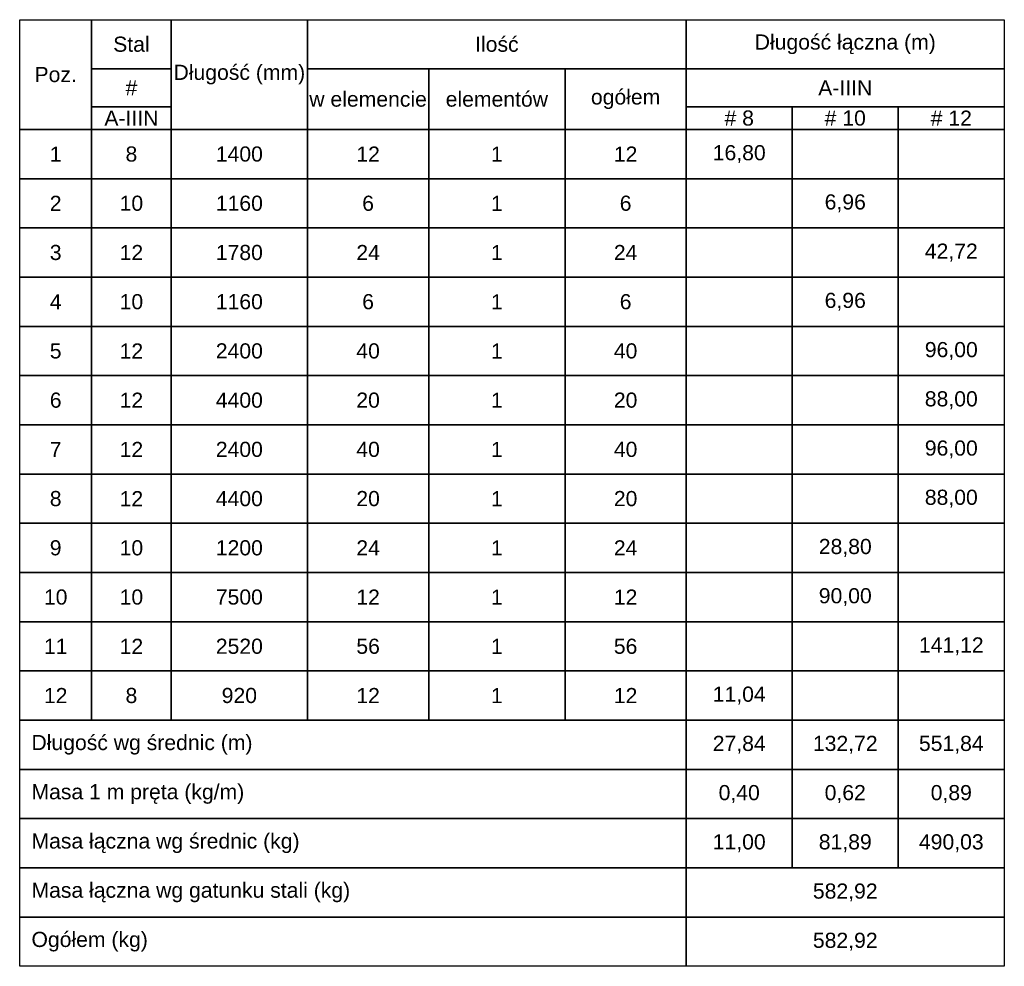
# Model space of a CAD drawing. Extents: x -1474 to 242612, y -5719 to 75879.
# Tile 11 of 13: x 118080 to 120680, y 2427 to 4927. Entities that reach past the tile are written whole.
import ezdxf

# ---------------------------------------------------------------- set-up
doc = ezdxf.new("R2010")
doc.units = 0
doc.header["$LTSCALE"] = 8
doc.header["$MEASUREMENT"] = 0
doc.layers.add('RCAD_tabele zbrojenia', color=7, linetype='Continuous')
doc.styles.add('style2', font='arial.ttf', dxfattribs={"height": 40})

msp = doc.modelspace()

# ---------------------------------------------------------------- linework, layer by layer
at = {"layer": 'RCAD_tabele zbrojenia', "color": 242}
for p, q in [((118080.40596, 4927.21632), (120680.40596, 4927.21632)), ((118080.40596, 2427.21632), (118080.40596, 4927.21632)), ((118080.40596, 4927.21632), (118270.40596, 4927.21632)), ((118080.40596, 4637.21632), (118080.40596, 4927.21632)), ((118270.40596, 4927.21632), (118270.40596, 4637.21632)), ((118270.40596, 4927.21632), (118480.40596, 4927.21632)), ((118270.40596, 4797.21632), (118270.40596, 4927.21632)), ((118480.40596, 4927.21632), (118840.40596, 4927.21632)), ((118480.40596, 4637.21632), (118480.40596, 4927.21632)), ((118480.40596, 4927.21632), (118480.40596, 4797.21632)), ((118840.40596, 4927.21632), (118840.40596, 4637.21632)), ((118840.40596, 4927.21632), (119840.40596, 4927.21632)), ((118840.40596, 4797.21632), (118840.40596, 4927.21632)), ((119840.40596, 4927.21632), (119840.40596, 4797.21632)), ((119840.40596, 4927.21632), (120680.40596, 4927.21632)), ((119840.40596, 4797.21632), (119840.40596, 4927.21632)), ((120680.40596, 4927.21632), (120680.40596, 2427.21632)), ((120680.40596, 4927.21632), (120680.40596, 4797.21632)), ((118480.40596, 4797.21632), (118270.40596, 4797.21632)), ((118270.40596, 4797.21632), (118480.40596, 4797.21632)), ((118270.40596, 4697.21632), (118270.40596, 4797.21632)), ((118480.40596, 4797.21632), (118480.40596, 4697.21632)), ((119840.40596, 4797.21632), (118840.40596, 4797.21632)), ((118840.40596, 4797.21632), (119160.40596, 4797.21632)), ((118840.40596, 4637.21632), (118840.40596, 4797.21632)), ((119160.40596, 4797.21632), (119520.40596, 4797.21632)), ((119160.40596, 4637.21632), (119160.40596, 4797.21632)), ((119160.40596, 4797.21632), (119160.40596, 4637.21632)), ((119520.40596, 4797.21632), (119840.40596, 4797.21632)), ((119520.40596, 4637.21632), (119520.40596, 4797.21632)), ((119520.40596, 4797.21632), (119520.40596, 4637.21632)), ((119840.40596, 4797.21632), (119840.40596, 4637.21632)), ((120680.40596, 4797.21632), (119840.40596, 4797.21632)), ((119840.40596, 4797.21632), (120680.40596, 4797.21632)), ((119840.40596, 4697.21632), (119840.40596, 4797.21632)), ((120680.40596, 4797.21632), (120680.40596, 4697.21632)), ((118480.40596, 4697.21632), (118270.40596, 4697.21632)), ((118270.40596, 4697.21632), (118480.40596, 4697.21632)), ((118270.40596, 4637.21632), (118270.40596, 4697.21632)), ((118480.40596, 4697.21632), (118480.40596, 4637.21632)), ((120680.40596, 4697.21632), (119840.40596, 4697.21632)), ((119840.40596, 4697.21632), (120120.40596, 4697.21632)), ((119840.40596, 4637.21632), (119840.40596, 4697.21632)), ((120120.40596, 4697.21632), (120120.40596, 4637.21632)), ((120120.40596, 4697.21632), (120400.40596, 4697.21632)), ((120120.40596, 4637.21632), (120120.40596, 4697.21632)), ((120400.40596, 4697.21632), (120400.40596, 4637.21632)), ((120400.40596, 4697.21632), (120680.40596, 4697.21632)), ((120400.40596, 4637.21632), (120400.40596, 4697.21632)), ((120680.40596, 4697.21632), (120680.40596, 4637.21632)), ((118270.40596, 4637.21632), (118080.40596, 4637.21632)), ((118080.40596, 4637.21632), (118270.40596, 4637.21632)), ((118080.40596, 4507.21632), (118080.40596, 4637.21632)), ((118480.40596, 4637.21632), (118270.40596, 4637.21632)), ((118270.40596, 4637.21632), (118270.40596, 4507.21632)), ((118270.40596, 4637.21632), (118480.40596, 4637.21632)), ((118270.40596, 4507.21632), (118270.40596, 4637.21632)), ((118840.40596, 4637.21632), (118480.40596, 4637.21632)), ((118480.40596, 4637.21632), (118480.40596, 4507.21632)), ((118480.40596, 4637.21632), (118840.40596, 4637.21632)), ((118480.40596, 4507.21632), (118480.40596, 4637.21632)), ((119160.40596, 4637.21632), (118840.40596, 4637.21632)), ((118840.40596, 4637.21632), (118840.40596, 4507.21632)), ((118840.40596, 4637.21632), (119160.40596, 4637.21632)), ((118840.40596, 4507.21632), (118840.40596, 4637.21632)), ((119520.40596, 4637.21632), (119160.40596, 4637.21632)), ((119160.40596, 4637.21632), (119160.40596, 4507.21632)), ((119160.40596, 4637.21632), (119520.40596, 4637.21632)), ((119160.40596, 4507.21632), (119160.40596, 4637.21632)), ((119840.40596, 4637.21632), (119520.40596, 4637.21632)), ((119520.40596, 4637.21632), (119520.40596, 4507.21632)), ((119520.40596, 4637.21632), (119840.40596, 4637.21632)), ((119520.40596, 4507.21632), (119520.40596, 4637.21632)), ((120120.40596, 4637.21632), (119840.40596, 4637.21632)), ((119840.40596, 4637.21632), (119840.40596, 4507.21632)), ((119840.40596, 4637.21632), (120120.40596, 4637.21632)), ((119840.40596, 4507.21632), (119840.40596, 4637.21632)), ((120400.40596, 4637.21632), (120120.40596, 4637.21632)), ((120120.40596, 4637.21632), (120120.40596, 4507.21632)), ((120120.40596, 4637.21632), (120400.40596, 4637.21632)), ((120120.40596, 4507.21632), (120120.40596, 4637.21632)), ((120680.40596, 4637.21632), (120400.40596, 4637.21632)), ((120400.40596, 4637.21632), (120400.40596, 4507.21632)), ((120400.40596, 4637.21632), (120680.40596, 4637.21632)), ((120400.40596, 4507.21632), (120400.40596, 4637.21632)), ((120680.40596, 4637.21632), (120680.40596, 4507.21632)), ((118270.40596, 4507.21632), (118080.40596, 4507.21632)), ((118080.40596, 4507.21632), (118270.40596, 4507.21632)), ((118080.40596, 4377.21632), (118080.40596, 4507.21632)), ((118480.40596, 4507.21632), (118270.40596, 4507.21632)), ((118270.40596, 4507.21632), (118270.40596, 4377.21632)), ((118270.40596, 4507.21632), (118480.40596, 4507.21632)), ((118270.40596, 4377.21632), (118270.40596, 4507.21632)), ((118840.40596, 4507.21632), (118480.40596, 4507.21632)), ((118480.40596, 4507.21632), (118480.40596, 4377.21632)), ((118480.40596, 4507.21632), (118840.40596, 4507.21632)), ((118480.40596, 4377.21632), (118480.40596, 4507.21632)), ((119160.40596, 4507.21632), (118840.40596, 4507.21632)), ((118840.40596, 4507.21632), (118840.40596, 4377.21632)), ((118840.40596, 4507.21632), (119160.40596, 4507.21632)), ((118840.40596, 4377.21632), (118840.40596, 4507.21632)), ((119520.40596, 4507.21632), (119160.40596, 4507.21632)), ((119160.40596, 4507.21632), (119160.40596, 4377.21632)), ((119160.40596, 4507.21632), (119520.40596, 4507.21632)), ((119160.40596, 4377.21632), (119160.40596, 4507.21632)), ((119840.40596, 4507.21632), (119520.40596, 4507.21632)), ((119520.40596, 4507.21632), (119520.40596, 4377.21632)), ((119520.40596, 4507.21632), (119840.40596, 4507.21632)), ((119520.40596, 4377.21632), (119520.40596, 4507.21632)), ((120120.40596, 4507.21632), (119840.40596, 4507.21632)), ((119840.40596, 4507.21632), (119840.40596, 4377.21632)), ((119840.40596, 4507.21632), (120120.40596, 4507.21632)), ((119840.40596, 4377.21632), (119840.40596, 4507.21632)), ((120400.40596, 4507.21632), (120120.40596, 4507.21632)), ((120120.40596, 4507.21632), (120120.40596, 4377.21632)), ((120120.40596, 4507.21632), (120400.40596, 4507.21632)), ((120120.40596, 4377.21632), (120120.40596, 4507.21632)), ((120680.40596, 4507.21632), (120400.40596, 4507.21632)), ((120400.40596, 4507.21632), (120400.40596, 4377.21632)), ((120400.40596, 4507.21632), (120680.40596, 4507.21632)), ((120400.40596, 4377.21632), (120400.40596, 4507.21632)), ((120680.40596, 4507.21632), (120680.40596, 4377.21632)), ((118270.40596, 4377.21632), (118080.40596, 4377.21632)), ((118080.40596, 4377.21632), (118270.40596, 4377.21632)), ((118080.40596, 4247.21632), (118080.40596, 4377.21632)), ((118480.40596, 4377.21632), (118270.40596, 4377.21632)), ((118270.40596, 4377.21632), (118270.40596, 4247.21632)), ((118270.40596, 4377.21632), (118480.40596, 4377.21632)), ((118270.40596, 4247.21632), (118270.40596, 4377.21632)), ((118840.40596, 4377.21632), (118480.40596, 4377.21632)), ((118480.40596, 4377.21632), (118480.40596, 4247.21632)), ((118480.40596, 4377.21632), (118840.40596, 4377.21632)), ((118480.40596, 4247.21632), (118480.40596, 4377.21632)), ((119160.40596, 4377.21632), (118840.40596, 4377.21632)), ((118840.40596, 4377.21632), (118840.40596, 4247.21632)), ((118840.40596, 4377.21632), (119160.40596, 4377.21632)), ((118840.40596, 4247.21632), (118840.40596, 4377.21632)), ((119520.40596, 4377.21632), (119160.40596, 4377.21632)), ((119160.40596, 4377.21632), (119160.40596, 4247.21632)), ((119160.40596, 4377.21632), (119520.40596, 4377.21632)), ((119160.40596, 4247.21632), (119160.40596, 4377.21632)), ((119840.40596, 4377.21632), (119520.40596, 4377.21632)), ((119520.40596, 4377.21632), (119520.40596, 4247.21632)), ((119520.40596, 4377.21632), (119840.40596, 4377.21632)), ((119520.40596, 4247.21632), (119520.40596, 4377.21632)), ((120120.40596, 4377.21632), (119840.40596, 4377.21632)), ((119840.40596, 4377.21632), (119840.40596, 4247.21632)), ((119840.40596, 4377.21632), (120120.40596, 4377.21632)), ((119840.40596, 4247.21632), (119840.40596, 4377.21632)), ((120400.40596, 4377.21632), (120120.40596, 4377.21632)), ((120120.40596, 4377.21632), (120120.40596, 4247.21632)), ((120120.40596, 4377.21632), (120400.40596, 4377.21632)), ((120120.40596, 4247.21632), (120120.40596, 4377.21632)), ((120680.40596, 4377.21632), (120400.40596, 4377.21632)), ((120400.40596, 4377.21632), (120400.40596, 4247.21632)), ((120400.40596, 4377.21632), (120680.40596, 4377.21632)), ((120400.40596, 4247.21632), (120400.40596, 4377.21632)), ((120680.40596, 4377.21632), (120680.40596, 4247.21632)), ((118270.40596, 4247.21632), (118080.40596, 4247.21632)), ((118080.40596, 4247.21632), (118270.40596, 4247.21632)), ((118080.40596, 4117.21632), (118080.40596, 4247.21632)), ((118480.40596, 4247.21632), (118270.40596, 4247.21632)), ((118270.40596, 4247.21632), (118270.40596, 4117.21632)), ((118270.40596, 4247.21632), (118480.40596, 4247.21632)), ((118270.40596, 4117.21632), (118270.40596, 4247.21632)), ((118840.40596, 4247.21632), (118480.40596, 4247.21632)), ((118480.40596, 4247.21632), (118480.40596, 4117.21632)), ((118480.40596, 4247.21632), (118840.40596, 4247.21632)), ((118480.40596, 4117.21632), (118480.40596, 4247.21632)), ((119160.40596, 4247.21632), (118840.40596, 4247.21632)), ((118840.40596, 4247.21632), (118840.40596, 4117.21632)), ((118840.40596, 4247.21632), (119160.40596, 4247.21632)), ((118840.40596, 4117.21632), (118840.40596, 4247.21632)), ((119520.40596, 4247.21632), (119160.40596, 4247.21632)), ((119160.40596, 4247.21632), (119160.40596, 4117.21632)), ((119160.40596, 4247.21632), (119520.40596, 4247.21632)), ((119160.40596, 4117.21632), (119160.40596, 4247.21632)), ((119840.40596, 4247.21632), (119520.40596, 4247.21632)), ((119520.40596, 4247.21632), (119520.40596, 4117.21632)), ((119520.40596, 4247.21632), (119840.40596, 4247.21632)), ((119520.40596, 4117.21632), (119520.40596, 4247.21632)), ((120120.40596, 4247.21632), (119840.40596, 4247.21632)), ((119840.40596, 4247.21632), (119840.40596, 4117.21632)), ((119840.40596, 4247.21632), (120120.40596, 4247.21632)), ((119840.40596, 4117.21632), (119840.40596, 4247.21632)), ((120400.40596, 4247.21632), (120120.40596, 4247.21632)), ((120120.40596, 4247.21632), (120120.40596, 4117.21632)), ((120120.40596, 4247.21632), (120400.40596, 4247.21632)), ((120120.40596, 4117.21632), (120120.40596, 4247.21632)), ((120680.40596, 4247.21632), (120400.40596, 4247.21632)), ((120400.40596, 4247.21632), (120400.40596, 4117.21632)), ((120400.40596, 4247.21632), (120680.40596, 4247.21632)), ((120400.40596, 4117.21632), (120400.40596, 4247.21632)), ((120680.40596, 4247.21632), (120680.40596, 4117.21632)), ((118270.40596, 4117.21632), (118080.40596, 4117.21632)), ((118080.40596, 4117.21632), (118270.40596, 4117.21632)), ((118080.40596, 3987.21632), (118080.40596, 4117.21632)), ((118480.40596, 4117.21632), (118270.40596, 4117.21632)), ((118270.40596, 4117.21632), (118270.40596, 3987.21632)), ((118270.40596, 4117.21632), (118480.40596, 4117.21632)), ((118270.40596, 3987.21632), (118270.40596, 4117.21632)), ((118840.40596, 4117.21632), (118480.40596, 4117.21632)), ((118480.40596, 4117.21632), (118480.40596, 3987.21632)), ((118480.40596, 4117.21632), (118840.40596, 4117.21632)), ((118480.40596, 3987.21632), (118480.40596, 4117.21632)), ((119160.40596, 4117.21632), (118840.40596, 4117.21632)), ((118840.40596, 4117.21632), (118840.40596, 3987.21632)), ((118840.40596, 4117.21632), (119160.40596, 4117.21632)), ((118840.40596, 3987.21632), (118840.40596, 4117.21632)), ((119520.40596, 4117.21632), (119160.40596, 4117.21632)), ((119160.40596, 4117.21632), (119160.40596, 3987.21632)), ((119160.40596, 4117.21632), (119520.40596, 4117.21632)), ((119160.40596, 3987.21632), (119160.40596, 4117.21632)), ((119840.40596, 4117.21632), (119520.40596, 4117.21632)), ((119520.40596, 4117.21632), (119520.40596, 3987.21632)), ((119520.40596, 4117.21632), (119840.40596, 4117.21632)), ((119520.40596, 3987.21632), (119520.40596, 4117.21632)), ((120120.40596, 4117.21632), (119840.40596, 4117.21632)), ((119840.40596, 4117.21632), (119840.40596, 3987.21632)), ((119840.40596, 4117.21632), (120120.40596, 4117.21632)), ((119840.40596, 3987.21632), (119840.40596, 4117.21632)), ((120400.40596, 4117.21632), (120120.40596, 4117.21632)), ((120120.40596, 4117.21632), (120120.40596, 3987.21632)), ((120120.40596, 4117.21632), (120400.40596, 4117.21632)), ((120120.40596, 3987.21632), (120120.40596, 4117.21632)), ((120680.40596, 4117.21632), (120400.40596, 4117.21632)), ((120400.40596, 4117.21632), (120400.40596, 3987.21632)), ((120400.40596, 4117.21632), (120680.40596, 4117.21632)), ((120400.40596, 3987.21632), (120400.40596, 4117.21632)), ((120680.40596, 4117.21632), (120680.40596, 3987.21632)), ((118270.40596, 3987.21632), (118080.40596, 3987.21632)), ((118080.40596, 3987.21632), (118270.40596, 3987.21632)), ((118080.40596, 3857.21632), (118080.40596, 3987.21632)), ((118480.40596, 3987.21632), (118270.40596, 3987.21632)), ((118270.40596, 3987.21632), (118270.40596, 3857.21632)), ((118270.40596, 3987.21632), (118480.40596, 3987.21632)), ((118270.40596, 3857.21632), (118270.40596, 3987.21632)), ((118840.40596, 3987.21632), (118480.40596, 3987.21632)), ((118480.40596, 3987.21632), (118480.40596, 3857.21632)), ((118480.40596, 3987.21632), (118840.40596, 3987.21632)), ((118480.40596, 3857.21632), (118480.40596, 3987.21632)), ((119160.40596, 3987.21632), (118840.40596, 3987.21632)), ((118840.40596, 3987.21632), (118840.40596, 3857.21632)), ((118840.40596, 3987.21632), (119160.40596, 3987.21632)), ((118840.40596, 3857.21632), (118840.40596, 3987.21632)), ((119520.40596, 3987.21632), (119160.40596, 3987.21632)), ((119160.40596, 3987.21632), (119160.40596, 3857.21632)), ((119160.40596, 3987.21632), (119520.40596, 3987.21632)), ((119160.40596, 3857.21632), (119160.40596, 3987.21632)), ((119840.40596, 3987.21632), (119520.40596, 3987.21632)), ((119520.40596, 3987.21632), (119520.40596, 3857.21632)), ((119520.40596, 3987.21632), (119840.40596, 3987.21632)), ((119520.40596, 3857.21632), (119520.40596, 3987.21632)), ((120120.40596, 3987.21632), (119840.40596, 3987.21632)), ((119840.40596, 3987.21632), (119840.40596, 3857.21632)), ((119840.40596, 3987.21632), (120120.40596, 3987.21632)), ((119840.40596, 3857.21632), (119840.40596, 3987.21632)), ((120400.40596, 3987.21632), (120120.40596, 3987.21632)), ((120120.40596, 3987.21632), (120120.40596, 3857.21632)), ((120120.40596, 3987.21632), (120400.40596, 3987.21632)), ((120120.40596, 3857.21632), (120120.40596, 3987.21632)), ((120680.40596, 3987.21632), (120400.40596, 3987.21632)), ((120400.40596, 3987.21632), (120400.40596, 3857.21632)), ((120400.40596, 3987.21632), (120680.40596, 3987.21632)), ((120400.40596, 3857.21632), (120400.40596, 3987.21632)), ((120680.40596, 3987.21632), (120680.40596, 3857.21632)), ((118270.40596, 3857.21632), (118080.40596, 3857.21632)), ((118080.40596, 3857.21632), (118270.40596, 3857.21632)), ((118080.40596, 3727.21632), (118080.40596, 3857.21632)), ((118480.40596, 3857.21632), (118270.40596, 3857.21632)), ((118270.40596, 3857.21632), (118270.40596, 3727.21632)), ((118270.40596, 3857.21632), (118480.40596, 3857.21632)), ((118270.40596, 3727.21632), (118270.40596, 3857.21632)), ((118840.40596, 3857.21632), (118480.40596, 3857.21632)), ((118480.40596, 3857.21632), (118480.40596, 3727.21632)), ((118480.40596, 3857.21632), (118840.40596, 3857.21632)), ((118480.40596, 3727.21632), (118480.40596, 3857.21632)), ((119160.40596, 3857.21632), (118840.40596, 3857.21632)), ((118840.40596, 3857.21632), (118840.40596, 3727.21632)), ((118840.40596, 3857.21632), (119160.40596, 3857.21632)), ((118840.40596, 3727.21632), (118840.40596, 3857.21632)), ((119520.40596, 3857.21632), (119160.40596, 3857.21632)), ((119160.40596, 3857.21632), (119160.40596, 3727.21632)), ((119160.40596, 3857.21632), (119520.40596, 3857.21632)), ((119160.40596, 3727.21632), (119160.40596, 3857.21632)), ((119840.40596, 3857.21632), (119520.40596, 3857.21632)), ((119520.40596, 3857.21632), (119520.40596, 3727.21632)), ((119520.40596, 3857.21632), (119840.40596, 3857.21632)), ((119520.40596, 3727.21632), (119520.40596, 3857.21632)), ((120120.40596, 3857.21632), (119840.40596, 3857.21632)), ((119840.40596, 3857.21632), (119840.40596, 3727.21632)), ((119840.40596, 3857.21632), (120120.40596, 3857.21632)), ((119840.40596, 3727.21632), (119840.40596, 3857.21632)), ((120400.40596, 3857.21632), (120120.40596, 3857.21632)), ((120120.40596, 3857.21632), (120120.40596, 3727.21632)), ((120120.40596, 3857.21632), (120400.40596, 3857.21632)), ((120120.40596, 3727.21632), (120120.40596, 3857.21632)), ((120680.40596, 3857.21632), (120400.40596, 3857.21632)), ((120400.40596, 3857.21632), (120400.40596, 3727.21632)), ((120400.40596, 3857.21632), (120680.40596, 3857.21632)), ((120400.40596, 3727.21632), (120400.40596, 3857.21632)), ((120680.40596, 3857.21632), (120680.40596, 3727.21632)), ((118270.40596, 3727.21632), (118080.40596, 3727.21632)), ((118080.40596, 3727.21632), (118270.40596, 3727.21632)), ((118080.40596, 3597.21632), (118080.40596, 3727.21632)), ((118480.40596, 3727.21632), (118270.40596, 3727.21632)), ((118270.40596, 3727.21632), (118270.40596, 3597.21632)), ((118270.40596, 3727.21632), (118480.40596, 3727.21632)), ((118270.40596, 3597.21632), (118270.40596, 3727.21632)), ((118840.40596, 3727.21632), (118480.40596, 3727.21632)), ((118480.40596, 3727.21632), (118480.40596, 3597.21632)), ((118480.40596, 3727.21632), (118840.40596, 3727.21632)), ((118480.40596, 3597.21632), (118480.40596, 3727.21632)), ((119160.40596, 3727.21632), (118840.40596, 3727.21632)), ((118840.40596, 3727.21632), (118840.40596, 3597.21632)), ((118840.40596, 3727.21632), (119160.40596, 3727.21632)), ((118840.40596, 3597.21632), (118840.40596, 3727.21632)), ((119520.40596, 3727.21632), (119160.40596, 3727.21632)), ((119160.40596, 3727.21632), (119160.40596, 3597.21632)), ((119160.40596, 3727.21632), (119520.40596, 3727.21632)), ((119160.40596, 3597.21632), (119160.40596, 3727.21632)), ((119840.40596, 3727.21632), (119520.40596, 3727.21632)), ((119520.40596, 3727.21632), (119520.40596, 3597.21632)), ((119520.40596, 3727.21632), (119840.40596, 3727.21632)), ((119520.40596, 3597.21632), (119520.40596, 3727.21632)), ((120120.40596, 3727.21632), (119840.40596, 3727.21632)), ((119840.40596, 3727.21632), (119840.40596, 3597.21632)), ((119840.40596, 3727.21632), (120120.40596, 3727.21632)), ((119840.40596, 3597.21632), (119840.40596, 3727.21632)), ((120400.40596, 3727.21632), (120120.40596, 3727.21632)), ((120120.40596, 3727.21632), (120120.40596, 3597.21632)), ((120120.40596, 3727.21632), (120400.40596, 3727.21632)), ((120120.40596, 3597.21632), (120120.40596, 3727.21632)), ((120680.40596, 3727.21632), (120400.40596, 3727.21632)), ((120400.40596, 3727.21632), (120400.40596, 3597.21632)), ((120400.40596, 3727.21632), (120680.40596, 3727.21632)), ((120400.40596, 3597.21632), (120400.40596, 3727.21632)), ((120680.40596, 3727.21632), (120680.40596, 3597.21632)), ((118270.40596, 3597.21632), (118080.40596, 3597.21632)), ((118080.40596, 3597.21632), (118270.40596, 3597.21632)), ((118080.40596, 3467.21632), (118080.40596, 3597.21632)), ((118480.40596, 3597.21632), (118270.40596, 3597.21632)), ((118270.40596, 3597.21632), (118270.40596, 3467.21632)), ((118270.40596, 3597.21632), (118480.40596, 3597.21632)), ((118270.40596, 3467.21632), (118270.40596, 3597.21632)), ((118840.40596, 3597.21632), (118480.40596, 3597.21632)), ((118480.40596, 3597.21632), (118480.40596, 3467.21632)), ((118480.40596, 3597.21632), (118840.40596, 3597.21632)), ((118480.40596, 3467.21632), (118480.40596, 3597.21632)), ((119160.40596, 3597.21632), (118840.40596, 3597.21632)), ((118840.40596, 3597.21632), (118840.40596, 3467.21632)), ((118840.40596, 3597.21632), (119160.40596, 3597.21632)), ((118840.40596, 3467.21632), (118840.40596, 3597.21632)), ((119520.40596, 3597.21632), (119160.40596, 3597.21632)), ((119160.40596, 3597.21632), (119160.40596, 3467.21632)), ((119160.40596, 3597.21632), (119520.40596, 3597.21632)), ((119160.40596, 3467.21632), (119160.40596, 3597.21632)), ((119840.40596, 3597.21632), (119520.40596, 3597.21632)), ((119520.40596, 3597.21632), (119520.40596, 3467.21632)), ((119520.40596, 3597.21632), (119840.40596, 3597.21632)), ((119520.40596, 3467.21632), (119520.40596, 3597.21632)), ((120120.40596, 3597.21632), (119840.40596, 3597.21632)), ((119840.40596, 3597.21632), (119840.40596, 3467.21632)), ((119840.40596, 3597.21632), (120120.40596, 3597.21632)), ((119840.40596, 3467.21632), (119840.40596, 3597.21632)), ((120400.40596, 3597.21632), (120120.40596, 3597.21632)), ((120120.40596, 3597.21632), (120120.40596, 3467.21632)), ((120120.40596, 3597.21632), (120400.40596, 3597.21632)), ((120120.40596, 3467.21632), (120120.40596, 3597.21632)), ((120680.40596, 3597.21632), (120400.40596, 3597.21632)), ((120400.40596, 3597.21632), (120400.40596, 3467.21632)), ((120400.40596, 3597.21632), (120680.40596, 3597.21632)), ((120400.40596, 3467.21632), (120400.40596, 3597.21632)), ((120680.40596, 3597.21632), (120680.40596, 3467.21632)), ((118270.40596, 3467.21632), (118080.40596, 3467.21632)), ((118080.40596, 3467.21632), (118270.40596, 3467.21632)), ((118080.40596, 3337.21632), (118080.40596, 3467.21632)), ((118480.40596, 3467.21632), (118270.40596, 3467.21632)), ((118270.40596, 3467.21632), (118270.40596, 3337.21632)), ((118270.40596, 3467.21632), (118480.40596, 3467.21632)), ((118270.40596, 3337.21632), (118270.40596, 3467.21632)), ((118840.40596, 3467.21632), (118480.40596, 3467.21632)), ((118480.40596, 3467.21632), (118480.40596, 3337.21632)), ((118480.40596, 3467.21632), (118840.40596, 3467.21632)), ((118480.40596, 3337.21632), (118480.40596, 3467.21632)), ((119160.40596, 3467.21632), (118840.40596, 3467.21632)), ((118840.40596, 3467.21632), (118840.40596, 3337.21632)), ((118840.40596, 3467.21632), (119160.40596, 3467.21632)), ((118840.40596, 3337.21632), (118840.40596, 3467.21632)), ((119520.40596, 3467.21632), (119160.40596, 3467.21632)), ((119160.40596, 3467.21632), (119160.40596, 3337.21632)), ((119160.40596, 3467.21632), (119520.40596, 3467.21632)), ((119160.40596, 3337.21632), (119160.40596, 3467.21632)), ((119840.40596, 3467.21632), (119520.40596, 3467.21632)), ((119520.40596, 3467.21632), (119520.40596, 3337.21632)), ((119520.40596, 3467.21632), (119840.40596, 3467.21632)), ((119520.40596, 3337.21632), (119520.40596, 3467.21632)), ((120120.40596, 3467.21632), (119840.40596, 3467.21632)), ((119840.40596, 3467.21632), (119840.40596, 3337.21632)), ((119840.40596, 3467.21632), (120120.40596, 3467.21632)), ((119840.40596, 3337.21632), (119840.40596, 3467.21632)), ((120400.40596, 3467.21632), (120120.40596, 3467.21632)), ((120120.40596, 3467.21632), (120120.40596, 3337.21632)), ((120120.40596, 3467.21632), (120400.40596, 3467.21632)), ((120120.40596, 3337.21632), (120120.40596, 3467.21632)), ((120680.40596, 3467.21632), (120400.40596, 3467.21632)), ((120400.40596, 3467.21632), (120400.40596, 3337.21632)), ((120400.40596, 3467.21632), (120680.40596, 3467.21632)), ((120400.40596, 3337.21632), (120400.40596, 3467.21632)), ((120680.40596, 3467.21632), (120680.40596, 3337.21632)), ((118270.40596, 3337.21632), (118080.40596, 3337.21632)), ((118080.40596, 3337.21632), (118270.40596, 3337.21632)), ((118080.40596, 3207.21632), (118080.40596, 3337.21632)), ((118480.40596, 3337.21632), (118270.40596, 3337.21632)), ((118270.40596, 3337.21632), (118270.40596, 3207.21632)), ((118270.40596, 3337.21632), (118480.40596, 3337.21632)), ((118270.40596, 3207.21632), (118270.40596, 3337.21632)), ((118840.40596, 3337.21632), (118480.40596, 3337.21632)), ((118480.40596, 3337.21632), (118480.40596, 3207.21632)), ((118480.40596, 3337.21632), (118840.40596, 3337.21632)), ((118480.40596, 3207.21632), (118480.40596, 3337.21632)), ((119160.40596, 3337.21632), (118840.40596, 3337.21632)), ((118840.40596, 3337.21632), (118840.40596, 3207.21632)), ((118840.40596, 3337.21632), (119160.40596, 3337.21632)), ((118840.40596, 3207.21632), (118840.40596, 3337.21632)), ((119520.40596, 3337.21632), (119160.40596, 3337.21632)), ((119160.40596, 3337.21632), (119160.40596, 3207.21632)), ((119160.40596, 3337.21632), (119520.40596, 3337.21632)), ((119160.40596, 3207.21632), (119160.40596, 3337.21632)), ((119840.40596, 3337.21632), (119520.40596, 3337.21632)), ((119520.40596, 3337.21632), (119520.40596, 3207.21632)), ((119520.40596, 3337.21632), (119840.40596, 3337.21632)), ((119520.40596, 3207.21632), (119520.40596, 3337.21632)), ((120120.40596, 3337.21632), (119840.40596, 3337.21632)), ((119840.40596, 3337.21632), (119840.40596, 3207.21632)), ((119840.40596, 3337.21632), (120120.40596, 3337.21632)), ((119840.40596, 3207.21632), (119840.40596, 3337.21632)), ((120400.40596, 3337.21632), (120120.40596, 3337.21632)), ((120120.40596, 3337.21632), (120120.40596, 3207.21632)), ((120120.40596, 3337.21632), (120400.40596, 3337.21632)), ((120120.40596, 3207.21632), (120120.40596, 3337.21632)), ((120680.40596, 3337.21632), (120400.40596, 3337.21632)), ((120400.40596, 3337.21632), (120400.40596, 3207.21632)), ((120400.40596, 3337.21632), (120680.40596, 3337.21632)), ((120400.40596, 3207.21632), (120400.40596, 3337.21632)), ((120680.40596, 3337.21632), (120680.40596, 3207.21632)), ((118270.40596, 3207.21632), (118080.40596, 3207.21632)), ((118080.40596, 3207.21632), (118270.40596, 3207.21632)), ((118080.40596, 3077.21632), (118080.40596, 3207.21632)), ((118480.40596, 3207.21632), (118270.40596, 3207.21632)), ((118270.40596, 3207.21632), (118270.40596, 3077.21632)), ((118270.40596, 3207.21632), (118480.40596, 3207.21632)), ((118270.40596, 3077.21632), (118270.40596, 3207.21632)), ((118840.40596, 3207.21632), (118480.40596, 3207.21632)), ((118480.40596, 3207.21632), (118480.40596, 3077.21632)), ((118480.40596, 3207.21632), (118840.40596, 3207.21632)), ((118480.40596, 3077.21632), (118480.40596, 3207.21632)), ((119160.40596, 3207.21632), (118840.40596, 3207.21632)), ((118840.40596, 3207.21632), (118840.40596, 3077.21632)), ((118840.40596, 3207.21632), (119160.40596, 3207.21632)), ((118840.40596, 3077.21632), (118840.40596, 3207.21632)), ((119520.40596, 3207.21632), (119160.40596, 3207.21632)), ((119160.40596, 3207.21632), (119160.40596, 3077.21632)), ((119160.40596, 3207.21632), (119520.40596, 3207.21632)), ((119160.40596, 3077.21632), (119160.40596, 3207.21632)), ((119840.40596, 3207.21632), (119520.40596, 3207.21632)), ((119520.40596, 3207.21632), (119520.40596, 3077.21632)), ((119520.40596, 3207.21632), (119840.40596, 3207.21632)), ((119520.40596, 3077.21632), (119520.40596, 3207.21632)), ((120120.40596, 3207.21632), (119840.40596, 3207.21632)), ((119840.40596, 3207.21632), (119840.40596, 3077.21632)), ((119840.40596, 3207.21632), (120120.40596, 3207.21632)), ((119840.40596, 3077.21632), (119840.40596, 3207.21632)), ((120400.40596, 3207.21632), (120120.40596, 3207.21632)), ((120120.40596, 3207.21632), (120120.40596, 3077.21632)), ((120120.40596, 3207.21632), (120400.40596, 3207.21632)), ((120120.40596, 3077.21632), (120120.40596, 3207.21632)), ((120680.40596, 3207.21632), (120400.40596, 3207.21632)), ((120400.40596, 3207.21632), (120400.40596, 3077.21632)), ((120400.40596, 3207.21632), (120680.40596, 3207.21632)), ((120400.40596, 3077.21632), (120400.40596, 3207.21632)), ((120680.40596, 3207.21632), (120680.40596, 3077.21632)), ((118080.40596, 3077.21632), (119840.40596, 3077.21632)), ((118080.40596, 2947.21632), (118080.40596, 3077.21632)), ((118270.40596, 3077.21632), (118080.40596, 3077.21632)), ((118480.40596, 3077.21632), (118270.40596, 3077.21632)), ((118840.40596, 3077.21632), (118480.40596, 3077.21632)), ((119160.40596, 3077.21632), (118840.40596, 3077.21632)), ((119520.40596, 3077.21632), (119160.40596, 3077.21632)), ((119840.40596, 3077.21632), (119520.40596, 3077.21632)), ((119840.40596, 3077.21632), (119840.40596, 2947.21632)), ((120120.40596, 3077.21632), (119840.40596, 3077.21632)), ((119840.40596, 3077.21632), (120120.40596, 3077.21632)), ((119840.40596, 2947.21632), (119840.40596, 3077.21632)), ((120400.40596, 3077.21632), (120120.40596, 3077.21632)), ((120120.40596, 3077.21632), (120120.40596, 2947.21632)), ((120120.40596, 3077.21632), (120400.40596, 3077.21632)), ((120120.40596, 2947.21632), (120120.40596, 3077.21632)), ((120680.40596, 3077.21632), (120400.40596, 3077.21632)), ((120400.40596, 3077.21632), (120400.40596, 2947.21632)), ((120400.40596, 3077.21632), (120680.40596, 3077.21632)), ((120400.40596, 2947.21632), (120400.40596, 3077.21632)), ((120680.40596, 3077.21632), (120680.40596, 2947.21632)), ((118080.40596, 2947.21632), (119840.40596, 2947.21632)), ((118080.40596, 2817.21632), (118080.40596, 2947.21632)), ((119840.40596, 2947.21632), (118080.40596, 2947.21632)), ((119840.40596, 2947.21632), (119840.40596, 2817.21632)), ((120120.40596, 2947.21632), (119840.40596, 2947.21632)), ((119840.40596, 2947.21632), (120120.40596, 2947.21632)), ((119840.40596, 2817.21632), (119840.40596, 2947.21632)), ((120400.40596, 2947.21632), (120120.40596, 2947.21632)), ((120120.40596, 2947.21632), (120120.40596, 2817.21632)), ((120120.40596, 2947.21632), (120400.40596, 2947.21632)), ((120120.40596, 2817.21632), (120120.40596, 2947.21632)), ((120680.40596, 2947.21632), (120400.40596, 2947.21632)), ((120400.40596, 2947.21632), (120400.40596, 2817.21632)), ((120400.40596, 2947.21632), (120680.40596, 2947.21632)), ((120400.40596, 2817.21632), (120400.40596, 2947.21632)), ((120680.40596, 2947.21632), (120680.40596, 2817.21632)), ((118080.40596, 2817.21632), (119840.40596, 2817.21632)), ((118080.40596, 2687.21632), (118080.40596, 2817.21632)), ((119840.40596, 2817.21632), (118080.40596, 2817.21632)), ((119840.40596, 2817.21632), (119840.40596, 2687.21632)), ((120120.40596, 2817.21632), (119840.40596, 2817.21632)), ((119840.40596, 2817.21632), (120120.40596, 2817.21632)), ((119840.40596, 2687.21632), (119840.40596, 2817.21632)), ((120400.40596, 2817.21632), (120120.40596, 2817.21632)), ((120120.40596, 2817.21632), (120120.40596, 2687.21632)), ((120120.40596, 2817.21632), (120400.40596, 2817.21632)), ((120120.40596, 2687.21632), (120120.40596, 2817.21632)), ((120680.40596, 2817.21632), (120400.40596, 2817.21632)), ((120400.40596, 2817.21632), (120400.40596, 2687.21632)), ((120400.40596, 2817.21632), (120680.40596, 2817.21632)), ((120400.40596, 2687.21632), (120400.40596, 2817.21632)), ((120680.40596, 2817.21632), (120680.40596, 2687.21632)), ((118080.40596, 2687.21632), (119840.40596, 2687.21632)), ((118080.40596, 2557.21632), (118080.40596, 2687.21632)), ((119840.40596, 2687.21632), (118080.40596, 2687.21632)), ((119840.40596, 2687.21632), (119840.40596, 2557.21632)), ((119840.40596, 2687.21632), (120680.40596, 2687.21632)), ((119840.40596, 2557.21632), (119840.40596, 2687.21632)), ((120120.40596, 2687.21632), (119840.40596, 2687.21632)), ((120400.40596, 2687.21632), (120120.40596, 2687.21632)), ((120680.40596, 2687.21632), (120400.40596, 2687.21632)), ((120680.40596, 2687.21632), (120680.40596, 2557.21632)), ((118080.40596, 2557.21632), (119840.40596, 2557.21632)), ((118080.40596, 2427.21632), (118080.40596, 2557.21632)), ((119840.40596, 2557.21632), (118080.40596, 2557.21632)), ((119840.40596, 2557.21632), (119840.40596, 2427.21632)), ((120680.40596, 2557.21632), (119840.40596, 2557.21632)), ((119840.40596, 2557.21632), (120680.40596, 2557.21632)), ((119840.40596, 2427.21632), (119840.40596, 2557.21632)), ((120680.40596, 2557.21632), (120680.40596, 2427.21632)), ((120680.40596, 2427.21632), (118080.40596, 2427.21632)), ((119840.40596, 2427.21632), (118080.40596, 2427.21632)), ((120680.40596, 2427.21632), (119840.40596, 2427.21632))]:
    msp.add_line(p, q, dxfattribs=at)

# ---------------------------------------------------------------- texts
at = {"layer": 'RCAD_tabele zbrojenia', "color": 3, "char_height": 40, "style": 'style2'}
for s, insert, width, attachment_point in [('Stal', (118375.40596, 4862.21632), 210, 5), ('Ilość', (119340.40596, 4862.21632), 1000, 5), ('Długość łączna (m)', (120260.40596, 4862.21632), 840, 5), ('Długość (mm)', (118660.40596, 4782.21632), 360, 5), ('Poz.', (118175.40596, 4782.21632), 190, 5), ('#', (118375.40596, 4747.21632), 210, 5), ('A-IIIN', (120260.40596, 4747.21632), 840, 5), ('w elemencie', (119000.40596, 4717.21632), 320, 5), ('elementów', (119340.40596, 4717.21632), 360, 5), ('ogółem', (119680.40596, 4717.21632), 320, 5), ('A-IIIN', (118375.40596, 4667.21632), 210, 5), ('# 8', (119980.40596, 4667.21632), 280, 5), ('# 10', (120260.40596, 4667.21632), 280, 5), ('# 12', (120540.40596, 4667.21632), 280, 5), ('  Długość wg średnic (m)', (118080.40596, 3012.21632), 1760, 4), ('  Masa 1 m pręta (kg/m)', (118080.40596, 2882.21632), 1760, 4), ('  Masa łączna wg średnic (kg)', (118080.40596, 2752.21632), 1760, 4), ('  Masa łączna wg gatunku stali (kg)', (118080.40596, 2622.21632), 1760, 4), ('  Ogółem (kg)', (118080.40596, 2492.21632), 1760, 4)]:
    msp.add_mtext(s, dxfattribs=dict(at, insert=insert, width=width, attachment_point=attachment_point))
at = {"layer": 'RCAD_tabele zbrojenia', "color": 2, "char_height": 40, "attachment_point": 5, "style": 'style2'}
for s, insert, width in [('1', (118175.40596, 4572.21632), 190), ('8', (118375.40596, 4572.21632), 210), ('1400', (118660.40596, 4572.21632), 360), ('12', (119000.40596, 4572.21632), 320), ('1', (119340.40596, 4572.21632), 360), ('12', (119680.40596, 4572.21632), 320), ('16,80', (119980.40596, 4572.21632), 280), ('2', (118175.40596, 4442.21632), 190), ('10', (118375.40596, 4442.21632), 210), ('1160', (118660.40596, 4442.21632), 360), ('6', (119000.40596, 4442.21632), 320), ('1', (119340.40596, 4442.21632), 360), ('6', (119680.40596, 4442.21632), 320), ('6,96', (120260.40596, 4442.21632), 280), ('3', (118175.40596, 4312.21632), 190), ('12', (118375.40596, 4312.21632), 210), ('1780', (118660.40596, 4312.21632), 360), ('24', (119000.40596, 4312.21632), 320), ('1', (119340.40596, 4312.21632), 360), ('24', (119680.40596, 4312.21632), 320), ('42,72', (120540.40596, 4312.21632), 280), ('4', (118175.40596, 4182.21632), 190), ('10', (118375.40596, 4182.21632), 210), ('1160', (118660.40596, 4182.21632), 360), ('6', (119000.40596, 4182.21632), 320), ('1', (119340.40596, 4182.21632), 360), ('6', (119680.40596, 4182.21632), 320), ('6,96', (120260.40596, 4182.21632), 280), ('5', (118175.40596, 4052.21632), 190), ('12', (118375.40596, 4052.21632), 210), ('2400', (118660.40596, 4052.21632), 360), ('40', (119000.40596, 4052.21632), 320), ('1', (119340.40596, 4052.21632), 360), ('40', (119680.40596, 4052.21632), 320), ('96,00', (120540.40596, 4052.21632), 280), ('6', (118175.40596, 3922.21632), 190), ('12', (118375.40596, 3922.21632), 210), ('4400', (118660.40596, 3922.21632), 360), ('20', (119000.40596, 3922.21632), 320), ('1', (119340.40596, 3922.21632), 360), ('20', (119680.40596, 3922.21632), 320), ('88,00', (120540.40596, 3922.21632), 280), ('7', (118175.40596, 3792.21632), 190), ('12', (118375.40596, 3792.21632), 210), ('2400', (118660.40596, 3792.21632), 360), ('40', (119000.40596, 3792.21632), 320), ('1', (119340.40596, 3792.21632), 360), ('40', (119680.40596, 3792.21632), 320), ('96,00', (120540.40596, 3792.21632), 280), ('8', (118175.40596, 3662.21632), 190), ('12', (118375.40596, 3662.21632), 210), ('4400', (118660.40596, 3662.21632), 360), ('20', (119000.40596, 3662.21632), 320), ('1', (119340.40596, 3662.21632), 360), ('20', (119680.40596, 3662.21632), 320), ('88,00', (120540.40596, 3662.21632), 280), ('9', (118175.40596, 3532.21632), 190), ('10', (118375.40596, 3532.21632), 210), ('1200', (118660.40596, 3532.21632), 360), ('24', (119000.40596, 3532.21632), 320), ('1', (119340.40596, 3532.21632), 360), ('24', (119680.40596, 3532.21632), 320), ('28,80', (120260.40596, 3532.21632), 280), ('10', (118175.40596, 3402.21632), 190), ('10', (118375.40596, 3402.21632), 210), ('7500', (118660.40596, 3402.21632), 360), ('12', (119000.40596, 3402.21632), 320), ('1', (119340.40596, 3402.21632), 360), ('12', (119680.40596, 3402.21632), 320), ('90,00', (120260.40596, 3402.21632), 280), ('11', (118175.40596, 3272.21632), 190), ('12', (118375.40596, 3272.21632), 210), ('2520', (118660.40596, 3272.21632), 360), ('56', (119000.40596, 3272.21632), 320), ('1', (119340.40596, 3272.21632), 360), ('56', (119680.40596, 3272.21632), 320), ('141,12', (120540.40596, 3272.21632), 280), ('12', (118175.40596, 3142.21632), 190), ('8', (118375.40596, 3142.21632), 210), ('920', (118660.40596, 3142.21632), 360), ('12', (119000.40596, 3142.21632), 320), ('1', (119340.40596, 3142.21632), 360), ('12', (119680.40596, 3142.21632), 320), ('11,04', (119980.40596, 3142.21632), 280), ('27,84', (119980.40596, 3012.21632), 280), ('132,72', (120260.40596, 3012.21632), 280), ('551,84', (120540.40596, 3012.21632), 280), ('0,40', (119980.40596, 2882.21632), 280), ('0,62', (120260.40596, 2882.21632), 280), ('0,89', (120540.40596, 2882.21632), 280), ('11,00', (119980.40596, 2752.21632), 280), ('81,89', (120260.40596, 2752.21632), 280), ('490,03', (120540.40596, 2752.21632), 280), ('582,92', (120260.40596, 2622.21632), 840), ('582,92', (120260.40596, 2492.21632), 840)]:
    msp.add_mtext(s, dxfattribs=dict(at, insert=insert, width=width))

doc.saveas('drawing.dxf')
